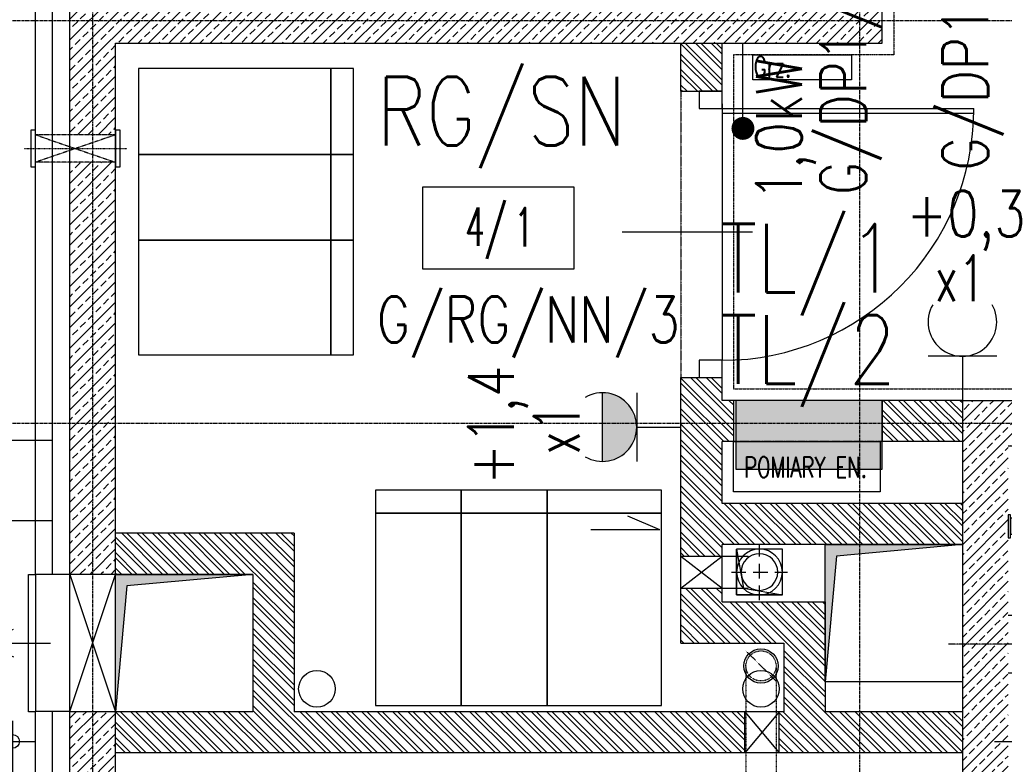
# Model space of a CAD drawing. Header units: inches. Extents: x 788 to 26783, y -4103 to 21.
# Tile 27 of 101: x 4057 to 4487, y -3680 to -3355. Entities that reach past the tile are written whole.
import ezdxf
from ezdxf.enums import TextEntityAlignment as Align

# ---------------------------------------------------------------- set-up
doc = ezdxf.new("R2010")
doc.units = ezdxf.units.IN
doc.header["$MEASUREMENT"] = 0
for name, pattern in [('CENTER', [2, 1.25, -0.25, 0.25, -0.25]), ('DASHDOT', [1, 0.5, -0.25, 0, -0.25]), ('DASHED', [0.75, 0.5, -0.25]), ('DASHED2', [0.375, 0.25, -0.125]), ('DIVIDE', [31.75, 12.7, -6.35, 0, -6.35, 0, -6.35]), ('HIDDEN', [9.525, 6.35, -3.175])]:
    doc.linetypes.add(name, pattern=pattern)
for name, color, linetype in [('Drz---drzwi', 5, 'Continuous'), ('E35', 6, 'Continuous'), ('E50', 3, 'Continuous'), ('Fas-metal-widok', 8, 'Continuous'), ('Ins-co', 2, 'Continuous'), ('Ins-el', 232, 'Continuous'), ('Ins-el-opis', 232, 'Continuous'), ('Ins-went', 141, 'Continuous'), ('m-went-wywiew', 1, 'Continuous'), ('Opis-pom', 6, 'Continuous'), ('Opis_pom_ramka', 6, 'Continuous'), ('Os-osie glowne', 1, 'CENTER'), ('Sc-beton', 7, 'Continuous'), ('Sc-beton-hatch', 86, 'Continuous'), ('Sc-cegla pustak', 42, 'Continuous'), ('Sc-cegla pustak-hatch', 8, 'Continuous'), ('Sc-izolacja term-styropian', 151, 'STYROPIAN-KA'), ('Sc-nadproza kon', 5, 'DASHED2'), ('Suf-widok', 8, 'Continuous'), ('W-idok', 8, 'Continuous'), ('W-idok nad', 5, 'DASHED2'), ('W-otwor-strop', 1, 'Continuous'), ('W-otwor-strop-nad', 126, 'DASHED2'), ('W-przebicia-ściany', 223, 'Continuous')]:
    doc.layers.add(name, color=color, linetype=linetype)
doc.styles.add('KA wymiar', font='romans.shx', dxfattribs={"width": 0.6})
doc.styles.add('ROMANS', font='romans', dxfattribs={"width": 0.85})
doc.linetypes.add('BATTING', pattern='A,0.0001,-0.1,[134,ltypeshp.shx,S=0.1,R=0,X=-0.1,Y=0],-0.2,[134,ltypeshp.shx,S=0.1,R=180,X=0.1,Y=0],-0.1', length=0.4001)
doc.linetypes.add('STYROPIAN-KA', pattern='A,0.0001,-0.1,[135,ltypeshp.shx,S=0.1,R=0,X=-0.1,Y=0],0,[135,ltypeshp.shx,S=0.1,R=180,X=0.1,Y=0],-0.1', length=0.2001)
pattern_1 = [(45, (-46844.622, 59645.477), (-4.49012806, 4.49012806), []), (45, (-46840.132, 59645.477), (-4.49012806, 4.49012806), [3.175, -1.5875])]
pattern_2 = [(135, (-46844.6223, 59645.477), (-3.36759605, -3.36759605), []), (135, (-46844.6223, 59647.722), (-3.36759605, -3.36759605), [])]

# ---------------------------------------------------------------- blocks, each defined once
blk = doc.blocks.new('_KFJHKGJKHUJ')
at = {"ltscale": 7}
for p, q in [((10, -7.5), (120, -7.5)), ((10, -9.5), (119.98, -9.5)), ((23.36, -61.5), (-33.64, -61.5))]:
    blk.add_line(p, q, dxfattribs=at)
for points in [[(0, 0), (0, -7.5), (10, -7.5), (10, 0)], [(0, -117.5), (0, -125), (10, -125), (10, -117.5)]]:
    blk.add_lwpolyline(points, close=True, dxfattribs=at)
blk.add_lwpolyline([(10, -5.5), (10, -117.5)], dxfattribs=at)
blk.add_arc((10, -7.5), 110, 270, 0)
blk = doc.blocks.new('_adfigjdfljflh')
at = {"layer": 'W-idok'}
for p, q in [((-121.58, 0.41), (-119.58, 0.41)), ((-119.58, 0.41), (-119.58, -12.59)), ((-7.58, 0.41), (-9.58, 0.41)), ((-9.58, 0.41), (-9.58, -12.59)), ((-119.58, -12.59), (-119.58, -15.09)), ((-109.58, -12.59), (-119.58, -12.59)), ((-119.28, -14.79), (-119.28, -12.89)), ((-119.28, -12.89), (-109.88, -12.89)), ((-109.88, -12.89), (-109.88, -22.29)), ((-109.58, -22.59), (-109.58, -12.59)), ((-64.58, -50.39), (-64.58, -9.59)), ((-19.58, -12.59), (-19.58, -25.49)), ((-9.58, -12.59), (-19.58, -12.59)), ((-19.28, -25.19), (-19.28, -12.89)), ((-19.28, -12.89), (-9.88, -12.89)), ((-9.88, -12.89), (-9.88, -14.79)), ((-9.58, -15.09), (-9.58, -12.59)), ((-119.58, -15.09), (-117.58, -15.09)), ((-117.58, -14.79), (-119.28, -14.79)), ((-117.58, -15.09), (-117.58, -14.79)), ((-9.88, -14.79), (-11.58, -14.79)), ((-11.58, -14.79), (-11.58, -15.09)), ((-11.58, -15.09), (-9.58, -15.09)), ((-109.88, -19.59), (-163.08, -19.59)), ((-109.88, -20.69), (-159.58, -20.69)), ((-159.58, -20.69), (-159.58, -31.09)), ((-19.58, -19.59), (-109.58, -19.59)), ((-109.58, -19.59), (-19.58, -19.59)), ((-19.58, -20.69), (-109.58, -20.69)), ((-19.28, -19.59), (-7.58, -19.59)), ((-9.58, -20.69), (-19.28, -20.69)), ((-9.58, -31.09), (-9.58, -20.69)), ((1.92, -47.59), (1.92, -19.59)), ((-149.08, -23.29), (-159.08, -23.29)), ((-159.08, -23.29), (-159.08, -26.79)), ((-158.98, -23.39), (-149.08, -23.39)), ((-158.98, -26.69), (-158.98, -23.39)), ((-149.08, -23.39), (-149.08, -23.29)), ((-117.58, -22.29), (-117.58, -22.59)), ((-109.88, -22.29), (-117.58, -22.29)), ((-117.58, -22.59), (-109.58, -22.59)), ((-64.58, -23.29), (-113.08, -23.29)), ((-113.08, -23.29), (-113.08, -26.79)), ((-64.58, -24.16), (-113.08, -24.16)), ((-64.58, -25.04), (-113.08, -25.04)), ((-64.58, -26.79), (-64.58, -23.29)), ((-19.58, -25.49), (-18.18, -25.49)), ((-17.88, -25.19), (-19.28, -25.19)), ((-18.18, -25.49), (-18.18, -31.09)), ((-17.88, -30.79), (-17.88, -25.19)), ((-159.08, -26.79), (-149.08, -26.79)), ((-149.08, -27.29), (-159.08, -27.29)), ((-159.08, -27.29), (-159.08, -30.79)), ((-149.08, -26.69), (-158.98, -26.69)), ((-158.98, -27.39), (-149.08, -27.39)), ((-158.98, -30.69), (-158.98, -27.39)), ((-149.08, -26.79), (-149.08, -26.69)), ((-149.08, -27.39), (-149.08, -27.29)), ((-64.58, -25.91), (-113.08, -25.91)), ((-113.08, -26.79), (-64.58, -26.79)), ((-19.58, -27.29), (-68.08, -27.29)), ((-68.08, -27.29), (-68.08, -30.79)), ((-19.58, -28.16), (-68.08, -28.16)), ((-19.58, -29.04), (-68.08, -29.04)), ((-19.58, -29.91), (-68.08, -29.91)), ((-19.58, -30.79), (-19.58, -27.29)), ((-159.58, -31.09), (-18.18, -31.09)), ((-159.08, -30.79), (-149.08, -30.79)), ((-149.08, -30.69), (-158.98, -30.69)), ((-19.58, -34.09), (-158.58, -34.09)), ((-158.58, -34.09), (-158.58, -44.39)), ((-149.08, -30.79), (-149.08, -30.69)), ((-68.08, -30.79), (-19.58, -30.79)), ((-19.58, -34.59), (-19.58, -34.09)), ((-17.43, -34.29), (-19.58, -34.29)), ((-19.58, -34.29), (-19.58, -47.09)), ((-18.18, -31.09), (-17.58, -31.09)), ((-17.58, -30.79), (-17.88, -30.79)), ((-17.58, -31.09), (-17.58, -30.79)), ((-17.58, -31.09), (-9.58, -31.09)), ((-17.43, -34.59), (-17.43, -34.29)), ((-4.58, -32.59), (-4.58, -33.59)), ((0.42, -32.59), (-4.58, -32.59)), ((-4.58, -33.59), (0.42, -33.59)), ((-0.58, -33.59), (-3.58, -33.59)), ((-3.58, -33.59), (-3.58, -60.39)), ((-0.58, -69.59), (-0.58, -33.59)), ((0.42, -33.59), (0.42, -32.59)), ((1.92, -32.59), (0.42, -32.59)), ((0.42, -32.59), (0.42, -33.59)), ((0.42, -33.59), (1.92, -33.59)), ((1.92, -33.59), (1.92, -32.59)), ((-148.08, -34.59), (-158.08, -34.59)), ((-158.08, -34.59), (-158.08, -38.09)), ((-158.08, -38.09), (-148.08, -38.09)), ((-148.08, -38.59), (-158.08, -38.59)), ((-158.08, -38.59), (-158.08, -42.09)), ((-157.98, -34.69), (-148.08, -34.69)), ((-157.98, -37.99), (-157.98, -34.69)), ((-148.08, -37.99), (-157.98, -37.99)), ((-157.98, -38.69), (-148.08, -38.69)), ((-157.98, -41.99), (-157.98, -38.69)), ((-148.08, -34.69), (-148.08, -34.59)), ((-148.08, -38.09), (-148.08, -37.99)), ((-148.08, -38.69), (-148.08, -38.59)), ((-64.58, -38.59), (-113.08, -38.59)), ((-113.08, -38.59), (-113.08, -42.09)), ((-19.58, -34.59), (-68.08, -34.59)), ((-68.08, -34.59), (-68.08, -38.09)), ((-19.58, -35.46), (-68.08, -35.46)), ((-19.58, -36.34), (-68.08, -36.34)), ((-19.58, -37.21), (-68.08, -37.21)), ((-68.08, -38.09), (-19.58, -38.09)), ((-64.58, -42.09), (-64.58, -38.59)), ((-19.58, -38.09), (-19.58, -34.59)), ((-19.58, -44.24), (-19.58, -38.09)), ((-19.28, -34.59), (-17.43, -34.59)), ((-19.28, -46.79), (-19.28, -34.59)), ((-158.08, -42.09), (-148.08, -42.09)), ((-148.08, -41.99), (-157.98, -41.99)), ((-148.08, -42.09), (-148.08, -41.99)), ((-64.58, -39.46), (-113.08, -39.46)), ((-64.58, -40.34), (-113.08, -40.34)), ((-64.58, -41.21), (-113.08, -41.21)), ((-113.08, -42.09), (-64.58, -42.09)), ((-109.58, -42.29), (-111.73, -42.29)), ((-111.73, -42.29), (-111.73, -42.59)), ((-111.73, -42.59), (-109.88, -42.59)), ((-109.88, -42.59), (-109.88, -46.79)), ((-109.58, -47.09), (-109.58, -42.29)), ((-158.58, -44.39), (-109.88, -44.39)), ((-109.88, -44.39), (-128.58, -44.39)), ((-128.58, -44.39), (-128.58, -94.79)), ((-109.88, -46.79), (-125.88, -46.79)), ((-125.88, -46.79), (-125.88, -187.39)), ((-125.58, -47.09), (-109.58, -47.09)), ((-125.58, -187.09), (-125.58, -47.09)), ((-19.58, -44.24), (-109.58, -44.24)), ((-19.58, -47.09), (-15.58, -47.09)), ((-12.58, -44.39), (-19.28, -44.39)), ((-15.58, -46.79), (-19.28, -46.79)), ((-15.28, -46.79), (-15.58, -46.79)), ((-15.58, -46.79), (-15.58, -47.09)), ((-15.58, -47.09), (-15.58, -46.79)), ((-15.58, -47.09), (-15.58, -187.09)), ((-15.28, -187.39), (-15.28, -46.79)), ((-12.58, -72.59), (-12.58, -44.39)), ((-162.08, -49.59), (-163.08, -49.59)), ((-163.08, -49.59), (-163.08, -59.59)), ((-162.08, -59.59), (-162.08, -49.59)), ((-156.08, -51.09), (-162.08, -51.09)), ((-162.08, -51.09), (-162.08, -58.09)), ((-156.08, -58.09), (-156.08, -51.09)), ((1.92, -84.59), (1.92, -48.59)), ((-163.08, -59.59), (-162.08, -59.59)), ((-162.08, -58.09), (-156.08, -58.09)), ((-3.58, -60.39), (-3.58, -69.59)), ((-18.18, -72.59), (-18.18, -92.59)), ((-15.58, -72.59), (-18.18, -72.59)), ((-9.18, -72.59), (-15.28, -72.59)), ((-9.18, -92.59), (-9.18, -72.59)), ((-4.58, -69.59), (-4.58, -70.59)), ((0.42, -69.59), (-4.58, -69.59)), ((-4.58, -70.59), (0.42, -70.59)), ((-3.58, -69.59), (-0.58, -69.59)), ((0.42, -70.59), (0.42, -69.59)), ((1.92, -69.59), (0.42, -69.59)), ((0.42, -69.59), (0.42, -70.59)), ((0.42, -70.59), (1.92, -70.59)), ((1.92, -70.59), (1.92, -69.59)), ((-128.58, -75.09), (-139.68, -75.09)), ((-139.68, -75.09), (-139.68, -75.39)), ((-139.68, -75.39), (-128.58, -75.39)), ((-137.55, -77.19), (-139.08, -77.19)), ((-139.08, -77.19), (-139.08, -84.99)), ((-136.78, -75.39), (-138.28, -75.39)), ((-138.28, -75.39), (-138.28, -75.59)), ((-138.28, -75.59), (-136.78, -75.59)), ((-136.78, -75.59), (-138.28, -75.59)), ((-138.28, -75.59), (-138.28, -77.19)), ((-136.78, -77.19), (-137.55, -77.19)), ((-128.58, -75.39), (-136.78, -75.39)), ((-136.78, -75.39), (-136.78, -86.79)), ((-119.08, -73.19), (-119.08, -88.99)), ((-24.08, -73.19), (-24.08, -88.99)), ((-3.48, -75.09), (-9.18, -75.09)), ((-9.18, -75.39), (-3.48, -75.39)), ((-6.38, -75.39), (-9.18, -75.39)), ((-4.88, -75.39), (-6.38, -75.39)), ((-6.38, -86.79), (-6.38, -75.39)), ((-6.38, -75.59), (-4.88, -75.59)), ((-4.88, -75.59), (-6.38, -75.59)), ((-5.6, -77.19), (-6.38, -77.19)), ((-4.08, -77.19), (-5.6, -77.19)), ((-4.88, -75.59), (-4.88, -75.39)), ((-4.88, -77.19), (-4.88, -75.59)), ((-4.08, -84.99), (-4.08, -77.19)), ((-3.48, -75.39), (-3.48, -75.09)), ((-95.08, -81.09), (-143.08, -81.09)), ((-0.08, -81.09), (-48.08, -81.09)), ((-139.08, -84.99), (-137.55, -84.99)), ((-138.28, -84.99), (-138.28, -86.59)), ((-137.55, -84.99), (-136.78, -84.99)), ((-6.38, -84.99), (-5.6, -84.99)), ((-5.6, -84.99), (-4.08, -84.99)), ((-4.88, -86.59), (-4.88, -84.99)), ((1.92, -92.59), (1.92, -85.59)), ((-128.58, -86.79), (-139.68, -86.79)), ((-139.68, -86.79), (-139.68, -87.09)), ((-139.68, -87.09), (-128.58, -87.09)), ((-138.28, -86.59), (-136.78, -86.59)), ((-136.78, -86.59), (-138.28, -86.59)), ((-138.28, -86.59), (-138.28, -86.79)), ((-138.28, -86.79), (-136.78, -86.79)), ((-136.78, -86.79), (-128.58, -86.79)), ((-3.48, -86.79), (-9.18, -86.79)), ((-9.18, -86.79), (-6.38, -86.79)), ((-9.18, -87.09), (-3.48, -87.09)), ((-6.38, -86.59), (-4.88, -86.59)), ((-4.88, -86.59), (-6.38, -86.59)), ((-6.38, -86.79), (-4.88, -86.79)), ((-4.88, -86.79), (-4.88, -86.59)), ((-3.48, -87.09), (-3.48, -86.79)), ((-155.58, -93.54), (-163.08, -93.54)), ((-155.58, -118.64), (-155.58, -93.54)), ((-128.58, -94.59), (-132.88, -94.59)), ((-132.88, -94.59), (-132.88, -94.79)), ((-18.18, -92.59), (-15.58, -92.59)), ((-15.28, -92.59), (-9.18, -92.59)), ((-12.58, -94.79), (-12.58, -92.59)), ((-8.28, -94.59), (-12.58, -94.59)), ((-8.28, -94.79), (-8.28, -94.59)), ((-4.58, -92.59), (-5.38, -92.59)), ((-5.38, -92.59), (-5.38, -119.59)), ((-4.58, -119.59), (-4.58, -92.59)), ((1.92, -92.59), (-4.58, -92.59)), ((-4.58, -92.59), (-4.58, -119.59)), ((1.92, -119.59), (1.92, -92.59)), ((-135.78, -96.29), (-155.58, -96.29)), ((-155.58, -96.29), (-155.58, -115.64)), ((-135.78, -115.64), (-135.78, -96.29)), ((-133.23, -94.79), (-133.23, -95.09)), ((-127.43, -94.79), (-133.23, -94.79)), ((-133.23, -95.09), (-127.73, -95.09)), ((-132.88, -95.09), (-132.88, -101.59)), ((-129.08, -95.09), (-132.88, -95.09)), ((-128.58, -95.09), (-129.08, -95.09)), ((-129.08, -95.09), (-129.08, -100.09)), ((-128.58, -95.09), (-128.58, -100.09)), ((-127.73, -95.09), (-127.73, -117.09)), ((-127.43, -117.39), (-127.43, -94.79)), ((-7.93, -94.79), (-13.73, -94.79)), ((-13.73, -94.79), (-13.73, -117.39)), ((-13.43, -95.09), (-7.93, -95.09)), ((-13.43, -117.09), (-13.43, -95.09)), ((-12.08, -95.09), (-12.58, -95.09)), ((-12.58, -100.09), (-12.58, -95.09)), ((-8.28, -95.09), (-12.08, -95.09)), ((-12.08, -100.09), (-12.08, -95.09)), ((-8.28, -101.59), (-8.28, -95.09)), ((-7.93, -95.09), (-7.93, -94.79)), ((-135.78, -102.34), (-135.78, -109.84)), ((-135.08, -102.34), (-135.78, -102.34)), ((-135.08, -105.59), (-135.08, -102.34)), ((-132.88, -101.59), (-129.18, -101.59)), ((-129.18, -101.89), (-131.98, -101.89)), ((-131.98, -101.89), (-131.98, -105.29)), ((-127.98, -100.09), (-129.18, -100.09)), ((-129.18, -100.09), (-129.18, -112.09)), ((-129.18, -110.29), (-129.18, -101.89)), ((-127.73, -100.09), (-127.98, -100.09)), ((-127.98, -100.09), (-127.98, -112.09)), ((-127.98, -112.09), (-127.98, -100.09)), ((-13.18, -100.09), (-13.43, -100.09)), ((-13.18, -112.09), (-13.18, -100.09)), ((-13.18, -100.09), (-13.18, -112.09)), ((-11.98, -100.09), (-13.18, -100.09)), ((-11.98, -112.09), (-11.98, -100.09)), ((-11.98, -101.59), (-8.28, -101.59)), ((-9.18, -101.89), (-11.98, -101.89)), ((-11.98, -101.89), (-11.98, -110.29)), ((-9.18, -105.29), (-9.18, -101.89)), ((-5.38, -102.34), (-6.08, -102.34)), ((-6.08, -102.34), (-6.08, -105.59)), ((-5.38, -109.84), (-5.38, -102.34)), ((-0.48, -99.79), (-1.48, -99.79)), ((-1.48, -99.79), (-1.48, -127.29)), ((-0.48, -127.29), (-0.48, -99.79)), ((-129.58, -105.59), (-135.08, -105.59)), ((-135.08, -106.59), (-129.58, -106.59)), ((-135.08, -109.84), (-135.08, -106.59)), ((-131.98, -105.29), (-129.58, -105.29)), ((-129.58, -106.89), (-131.98, -106.89)), ((-131.98, -106.89), (-131.98, -110.29)), ((-129.58, -105.29), (-129.58, -106.89)), ((-129.58, -106.59), (-129.58, -105.59)), ((-11.58, -105.29), (-9.18, -105.29)), ((-11.58, -106.89), (-11.58, -105.29)), ((-6.08, -105.59), (-11.58, -105.59)), ((-11.58, -105.59), (-11.58, -106.59)), ((-11.58, -106.59), (-6.08, -106.59)), ((-9.18, -106.89), (-11.58, -106.89)), ((-9.18, -110.29), (-9.18, -106.89)), ((-6.08, -106.59), (-6.08, -109.84)), ((-135.78, -109.84), (-135.08, -109.84)), ((-132.88, -110.59), (-132.88, -117.09)), ((-129.18, -110.59), (-132.88, -110.59)), ((-131.98, -110.29), (-129.18, -110.29)), ((-11.98, -110.29), (-9.18, -110.29)), ((-8.28, -110.59), (-11.98, -110.59)), ((-8.28, -117.09), (-8.28, -110.59)), ((-6.08, -109.84), (-5.38, -109.84)), ((-155.58, -115.64), (-135.78, -115.64)), ((-135.78, -115.64), (-155.58, -115.64)), ((-155.58, -115.64), (-155.58, -115.89)), ((-155.58, -115.89), (-135.78, -115.89)), ((-147.33, -115.89), (-147.33, -116.59)), ((-139.83, -115.89), (-147.33, -115.89)), ((-143.58, -112.99), (-143.58, -184.19)), ((-139.83, -116.59), (-139.83, -115.89)), ((-135.78, -115.89), (-135.78, -115.64)), ((-135.38, -115.34), (-135.38, -120.34)), ((-135.28, -115.34), (-135.38, -115.34)), ((-135.28, -120.24), (-135.28, -115.34)), ((-129.18, -112.09), (-127.98, -112.09)), ((-129.08, -112.09), (-129.08, -117.09)), ((-128.58, -112.09), (-128.58, -117.09)), ((-127.98, -112.09), (-127.73, -112.09)), ((-13.43, -112.09), (-13.18, -112.09)), ((-13.18, -112.09), (-11.98, -112.09)), ((-12.58, -117.09), (-12.58, -112.09)), ((-12.08, -117.09), (-12.08, -112.09)), ((-163.08, -118.64), (-155.58, -118.64)), ((-148.58, -119.59), (-148.58, -129.09)), ((-144.58, -119.59), (-148.58, -119.59)), ((-147.33, -116.59), (-144.08, -116.59)), ((-144.58, -122.59), (-144.58, -119.59)), ((-144.08, -116.59), (-144.08, -122.09)), ((-143.08, -122.09), (-143.08, -116.59)), ((-143.08, -116.59), (-139.83, -116.59)), ((-142.58, -119.59), (-142.58, -122.59)), ((-138.58, -119.59), (-142.58, -119.59)), ((-138.58, -129.09), (-138.58, -119.59)), ((-135.38, -120.34), (-131.18, -120.34)), ((-131.18, -120.24), (-135.28, -120.24)), ((-133.23, -117.09), (-133.23, -117.39)), ((-127.73, -117.09), (-133.23, -117.09)), ((-133.23, -117.39), (-127.43, -117.39)), ((-132.88, -117.09), (-129.08, -117.09)), ((-132.88, -117.39), (-132.88, -117.59)), ((-132.88, -117.59), (-128.58, -117.59)), ((-131.13, -120.34), (-131.23, -120.34)), ((-131.23, -120.34), (-131.23, -176.84)), ((-131.18, -120.34), (-131.18, -120.24)), ((-131.13, -176.84), (-131.13, -120.34)), ((-129.08, -117.09), (-128.58, -117.09)), ((-128.58, -117.39), (-128.58, -190.09)), ((-13.73, -117.39), (-7.93, -117.39)), ((-7.93, -117.09), (-13.43, -117.09)), ((-12.58, -117.09), (-12.08, -117.09)), ((-12.58, -190.09), (-12.58, -117.39)), ((-12.58, -117.59), (-8.28, -117.59)), ((-12.08, -117.09), (-8.28, -117.09)), ((-8.28, -117.59), (-8.28, -117.39)), ((-7.93, -117.39), (-7.93, -117.09)), ((-5.38, -119.59), (-4.58, -119.59)), ((-4.58, -119.59), (-1.48, -119.59)), ((-3.68, -120.09), (-4.18, -120.09)), ((-4.18, -120.09), (-4.18, -127.29)), ((-3.68, -127.29), (-3.68, -120.09)), ((-0.48, -119.59), (1.92, -119.59)), ((-148.58, -123.59), (-154.78, -123.59)), ((-154.78, -123.59), (-154.78, -173.59)), ((-142.58, -122.59), (-144.58, -122.59)), ((-144.08, -122.09), (-143.08, -122.09)), ((-143.58, -122.09), (-143.58, -170.09)), ((-133.98, -123.59), (-138.58, -123.59)), ((-133.98, -173.59), (-133.98, -123.59)), ((-138.68, -127.59), (-148.48, -127.59)), ((-148.48, -127.59), (-148.48, -164.59)), ((-147.48, -126.09), (-147.48, -127.59)), ((-139.68, -126.09), (-147.48, -126.09)), ((-139.68, -127.59), (-139.68, -126.09)), ((-138.68, -164.59), (-138.68, -127.59)), ((-11.38, -127.29), (-11.98, -127.29)), ((-11.98, -127.29), (-11.98, -146.79)), ((-11.38, -146.79), (-11.38, -127.29)), ((-0.48, -127.29), (-11.38, -127.29)), ((-11.38, -127.29), (-11.38, -146.79)), ((-1.48, -127.29), (-0.48, -127.29)), ((-0.48, -127.29), (-1.48, -127.29)), ((-1.48, -127.29), (-1.48, -146.79)), ((-0.48, -146.79), (-0.48, -127.29)), ((-0.48, -146.79), (-0.48, -127.29)), ((-148.58, -129.09), (-148.48, -129.09)), ((-138.68, -129.09), (-138.58, -129.09)), ((-7.08, -130.09), (-7.08, -130.85)), ((-5.08, -130.09), (-7.08, -130.09)), ((-7.08, -130.85), (-7.08, -133.02)), ((-7.08, -133.02), (-7.08, -136.26)), ((-5.08, -130.85), (-5.08, -130.09)), ((-5.08, -133.02), (-5.08, -130.85)), ((-5.08, -136.26), (-5.08, -133.02)), ((-7.08, -136.26), (-7.08, -140.09)), ((-5.08, -140.09), (-5.08, -136.26)), ((-11.98, -138.09), (-12.58, -138.09)), ((-7.08, -140.09), (-7.08, -143.92)), ((-5.08, -143.92), (-5.08, -140.09)), ((0.93, -138.09), (-0.48, -138.09)), ((0.93, -142.09), (0.93, -138.09)), ((0.93, -138.09), (0.93, -142.09)), ((1.91, -138.09), (0.93, -138.09)), ((1.91, -142.09), (1.91, -138.09)), ((-151.48, -146.09), (-135.68, -146.09)), ((-12.58, -142.09), (-11.98, -142.09)), ((-7.08, -143.92), (-7.08, -147.16)), ((-5.08, -147.16), (-5.08, -143.92)), ((-0.48, -142.09), (0.93, -142.09)), ((0.93, -142.09), (1.91, -142.09)), ((-169.08, -148.59), (-129.78, -148.59)), ((-133.68, -148.59), (-133.98, -147.08)), ((-133.98, -150.1), (-133.68, -148.59)), ((-11.98, -146.79), (-11.38, -146.79)), ((-11.38, -146.79), (-7.08, -146.79)), ((-7.08, -147.16), (-7.08, -149.33)), ((-7.08, -149.33), (-7.08, -150.09)), ((-7.08, -150.09), (-5.08, -150.09)), ((-5.08, -146.79), (-0.48, -146.79)), ((-5.08, -149.33), (-5.08, -147.16)), ((-5.08, -150.09), (-5.08, -149.33)), ((-4.18, -146.79), (-4.18, -157.09)), ((-3.68, -157.09), (-3.68, -146.79)), ((-1.48, -146.79), (-0.48, -146.79)), ((-0.18, -157.09), (-7.68, -157.09)), ((-7.68, -157.09), (-7.68, -172.09)), ((-4.18, -157.09), (-3.68, -157.09)), ((-0.18, -172.09), (-0.18, -157.09)), ((-148.48, -164.59), (-138.68, -164.59)), ((-147.48, -164.59), (-147.48, -166.09)), ((-147.48, -166.09), (-139.68, -166.09)), ((-139.68, -166.09), (-139.68, -164.59)), ((-138.58, -168.09), (-148.58, -168.09)), ((-148.58, -168.09), (-148.58, -177.59)), ((-138.58, -177.59), (-138.58, -168.09)), ((-154.78, -173.59), (-148.58, -173.59)), ((-144.58, -174.59), (-142.58, -174.59)), ((-144.58, -177.59), (-144.58, -174.59)), ((-143.08, -175.09), (-144.08, -175.09)), ((-144.08, -175.09), (-144.08, -180.59)), ((-143.08, -180.59), (-143.08, -175.09)), ((-142.58, -174.59), (-142.58, -177.59)), ((-138.58, -173.59), (-133.98, -173.59)), ((-7.68, -172.09), (-0.18, -172.09)), ((-148.58, -177.59), (-144.58, -177.59)), ((-144.08, -180.59), (-147.33, -180.59)), ((-147.33, -180.59), (-147.33, -181.29)), ((-139.83, -180.59), (-143.08, -180.59)), ((-142.58, -177.59), (-138.58, -177.59)), ((-139.83, -181.29), (-139.83, -180.59)), ((-135.38, -176.84), (-135.38, -181.84)), ((-131.18, -176.84), (-135.38, -176.84)), ((-135.28, -181.84), (-135.28, -176.94)), ((-135.28, -176.94), (-131.18, -176.94)), ((-131.23, -176.84), (-131.13, -176.84)), ((-131.18, -176.94), (-131.18, -176.84)), ((-162.83, -181.29), (-163.08, -181.29)), ((-163.08, -181.29), (-162.83, -181.29)), ((-162.83, -186.89), (-162.83, -181.29)), ((-162.83, -181.89), (-162.83, -186.89)), ((-155.58, -181.89), (-162.83, -181.89)), ((-155.58, -181.29), (-155.58, -181.54)), ((-135.58, -181.29), (-155.58, -181.29)), ((-155.58, -181.54), (-155.58, -186.89)), ((-135.58, -181.54), (-155.58, -181.54)), ((-155.58, -181.54), (-135.58, -181.54)), ((-147.33, -181.29), (-139.83, -181.29)), ((-135.58, -181.54), (-135.58, -181.29)), ((-135.58, -186.89), (-135.58, -181.54)), ((-135.38, -181.84), (-135.28, -181.84)), ((-163.08, -186.89), (-162.83, -186.89)), ((-162.83, -186.89), (-155.58, -186.89)), ((-155.58, -186.89), (-135.58, -186.89)), ((-125.88, -187.39), (-15.28, -187.39)), ((-15.58, -187.09), (-125.58, -187.09)), ((-128.58, -190.09), (-12.58, -190.09))]:
    blk.add_line(p, q, dxfattribs=at)
at = {"layer": 'W-idok', "linetype": 'DASHDOT', "ltscale": 0.5}
for p, q in [((-70.58, 0.1), (-70.58, -220.59)), ((27.92, -106.09), (-189.08, -106.09))]:
    blk.add_line(p, q, dxfattribs=at)
blk = doc.blocks.new('_STRZAŁKA_WENT')
for q in [(-6.02, -14.01), (0, -30.24), (6.02, -14.01)]:
    blk.add_line((0, 0), q)
blk = doc.blocks.new('_opis_pom_metka')
at = {"layer": 'Opis_pom_ramka'}
blk.add_lwpolyline([(-33.13, 0), (32.87, 0), (32.87, -36), (-33.13, -36)], close=True, dxfattribs=at)
at = {"style": 'KA wymiar', "width": 0.6}
blk.add_attdef('KO/', text='', height=16.8, dxfattribs=at).set_placement((3.45, -25.87), align=Align.RIGHT)
blk.add_attdef('NR', (3.8, -26.16), '', height=16.8, dxfattribs=at)
blk = doc.blocks.new('_vxkdjhgkljhkgjhk')
for q in [(14.01, 6.02), (30.24, 0)]:
    blk.add_line((0, 0), q)
blk = doc.blocks.new('W160')
at = {"layer": 'm-went-wywiew', "color": 254, "linetype": 'HIDDEN'}
for p, q in [((-141996.39, 41106.12), (-141996.39, 41081.57)), ((-142008.66, 41093.85), (-141984.11, 41093.85))]:
    blk.add_line(p, q, dxfattribs=at)
at = {"layer": 'm-went-wywiew', "color": 254}
blk.add_circle((-141996.39, 41093.85), 10, dxfattribs=at)
at = {"layer": 'm-went-wywiew'}
blk.add_circle((-141996.39, 41093.85), 8, dxfattribs=at)
blk = doc.blocks.new('_SFHGFHDFHGJHK')
for p, q in [((-10, 9), (-10, -171)), ((-10, 0), (0, 0)), ((-10, -15), (0, -15)), ((-10, -30), (0, -30)), ((-10, -45), (0, -45)), ((-10, -60), (0, -60)), ((-10, -75), (0, -75)), ((-10, -90), (0, -90)), ((-10, -105), (0, -105)), ((-10, -120), (0, -120)), ((-10, -135), (0, -135)), ((-10, -150), (0, -150)), ((-10, -165), (0, -165))]:
    blk.add_line(p, q)
for centre in [(-10, 0), (-10, -75), (-10, -165)]:
    blk.add_circle(centre, 3)
blk = doc.blocks.new('g2')
at = {"layer": 'E35'}
blk.add_line((15, 19.27), (-15, 19.27), dxfattribs=at)
blk.add_arc((0, 34.27), 15, 150, 30, dxfattribs=at)
at = {"layer": 'E50'}
blk.add_line((0, 19.27), (0, 0), dxfattribs=at)
blk = doc.blocks.new('G1')
at = {"layer": 'E35'}
blk.add_hatch(color=256, dxfattribs=at).paths.add_polyline_path([(10, 22.85), (-10, 22.85, 1)])
for p, q in [((-10, 22.85), (10, 22.85)), ((10, 12.85), (-10, 12.85))]:
    blk.add_line(p, q, dxfattribs=at)
blk.add_arc((0, 22.85), 10, 150, 30, dxfattribs=at)
at = {"layer": 'E50'}
blk.add_line((0, 12.85), (0, 0), dxfattribs=at)

msp = doc.modelspace()

# ---------------------------------------------------------------- hatches: boundary and pattern name
at = {"layer": 'E50'}
msp.add_hatch(color=256, dxfattribs=at).paths.add_polyline_path([(4433.93, -3551.03), (4433.93, -3521.03), (4369.93, -3521.03), (4369.93, -3551.03)])
at = {"layer": 'Sc-beton-hatch'}
h = msp.add_hatch(dxfattribs=at)
h.set_pattern_fill('ANSI33', color=256, style=0)
h.set_pattern_definition(pattern_1)
h.paths.add_polyline_path([(4433.93, -3335.03), (4423.93, -3335.03), (4423.93, -3355.03), (4433.93, -3355.03)])
h.paths.add_polyline_path([(4433.93, -3355.03), (4423.93, -3355.03), (4423.93, -3365.03), (4433.93, -3365.03)])
h.paths.add_polyline_path([(4423.93, -3355.03), (4088.93, -3355.03), (4088.93, -3405.03), (4098.93, -3405.03), (4098.93, -3403.03), (4098.93, -3365.03), (4423.93, -3365.03)])
h.paths.add_polyline_path([(4423.93, -3335.03), (4413.93, -3335.03), (4413.93, -3345.03), (4098.93, -3345.03), (4088.93, -3345.03), (4088.93, -3355.03), (4423.93, -3355.03)])
h.paths.add_polyline_path([(4088.93, -3345.03), (4078.93, -3345.03), (4078.93, -3355.03), (4088.93, -3355.03)])
h.paths.add_polyline_path([(4088.93, -3355.03), (4078.93, -3355.03), (4078.93, -3405.03), (4088.93, -3405.03)])
h = msp.add_hatch(dxfattribs=at)
h.set_pattern_fill('ANSI33', color=256, style=0)
h.set_pattern_definition(pattern_1)
h.paths.add_polyline_path([(4088.93, -3531.03), (4098.93, -3531.03), (4098.93, -3417.03), (4088.93, -3417.03)])
h.paths.add_polyline_path([(4088.93, -3417.03), (4078.93, -3417.03), (4078.93, -3531.03), (4088.93, -3531.03)])
h.paths.add_polyline_path([(4088.93, -3531.03), (4078.93, -3531.03), (4078.93, -3592.85), (4088.93, -3595.66)])
h.paths.add_polyline_path([(4088.93, -3595.66), (4093.81, -3597.03), (4098.93, -3597.03), (4098.93, -3531.03), (4088.93, -3531.03)])
h.paths.add_polyline_path([(4088.93, -3597.03), (4088.93, -3595.66), (4078.93, -3592.85), (4078.93, -3597.03)])
h.paths.add_polyline_path([(4080.46, -3543.29), (4097.39, -3543.29), (4097.39, -3560.54), (4080.46, -3560.54)], flags=9)
h = msp.add_hatch(dxfattribs=at)
h.set_pattern_fill('ANSI33', color=256, style=0)
h.set_pattern_definition(pattern_1)
h.paths.add_polyline_path([(4488.93, -3627.53), (4468.93, -3627.53), (4468.93, -3644.03), (4468.93, -3690.03), (4488.93, -3690.03)])
h.paths.add_polyline_path([(4468.93, -3627.53), (4488.93, -3627.53), (4488.93, -3541.03), (4530.43, -3541.03), (4530.43, -3531.03), (4468.93, -3531.03)])
h.paths.add_polyline_path([(4468.93, -3521.03), (4468.93, -3531.03), (4530.43, -3531.03), (4530.43, -3521.03)])
h.paths.add_polyline_path([(4470.46, -3543.29), (4487.39, -3543.29), (4487.39, -3560.54), (4470.46, -3560.54)], flags=24)
h = msp.add_hatch(dxfattribs=at)
h.set_pattern_fill('ANSI33', color=256, style=0)
h.set_pattern_definition(pattern_1)
h.paths.add_polyline_path([(4088.93, -3657.03), (4078.93, -3657.03), (4078.93, -3835.03), (4088.93, -3835.03)])
h.paths.add_polyline_path([(4088.93, -3835.03), (4218.93, -3835.03), (4218.93, -3825.03), (4098.93, -3825.03), (4098.93, -3657.03), (4088.93, -3657.03)])
h.paths.add_polyline_path([(4078.93, -3845.03), (4088.93, -3845.03), (4088.93, -3835.03), (4078.93, -3835.03)])
h.paths.add_polyline_path([(4088.93, -3835.03), (4088.93, -3845.03), (4218.93, -3845.03), (4218.93, -3835.03)])
at = {"layer": 'Sc-cegla pustak-hatch'}
h = msp.add_hatch(dxfattribs=at)
h.set_pattern_fill('ANSI32', color=256, scale=0.5, angle=90, style=0)
h.set_pattern_definition(pattern_2)
h.paths.add_polyline_path([(4363.93, -3386.03), (4363.93, -3365.03), (4345.93, -3365.03), (4345.93, -3386.03)])
h = msp.add_hatch(dxfattribs=at)
h.set_pattern_fill('ANSI32', color=256, scale=0.5, angle=90, style=0)
h.set_pattern_definition(pattern_2)
h.paths.add_polyline_path([(4098.93, -3579.03), (4098.93, -3597.03), (4158.93, -3597.03), (4158.93, -3657.03), (4098.93, -3657.03), (4098.93, -3675.03), (4355.41, -3675.03), (4371.81, -3657.03), (4176.93, -3657.03), (4176.93, -3579.03)])
h.paths.add_polyline_path([(4355.41, -3675.03), (4373.93, -3675.03), (4373.93, -3657.03), (4371.81, -3657.03)], flags=17)
h.paths.add_polyline_path([(4423.93, -3675.03), (4423.93, -3657.03), (4408.93, -3657.03), (4408.93, -3609.03), (4363.93, -3609.03), (4363.93, -3603.03), (4345.93, -3603.03), (4345.93, -3619.73), (4360.69, -3627.03), (4390.93, -3627.03), (4390.93, -3657.03), (4388.93, -3657.03), (4388.93, -3675.03)])
h.paths.add_polyline_path([(4423.93, -3657.03), (4423.93, -3675.03), (4468.93, -3675.03), (4468.93, -3657.03)])
h.paths.add_polyline_path([(4345.93, -3589.03), (4363.93, -3589.03), (4363.93, -3584.03), (4377.85, -3584.03), (4345.93, -3557.57)])
h.paths.add_polyline_path([(4423.93, -3584.03), (4423.93, -3566.03), (4363.93, -3566.03), (4363.93, -3539.03), (4368.93, -3539.03), (4368.93, -3531.03), (4345.93, -3531.03), (4345.93, -3557.57), (4377.85, -3584.03)])
h.paths.add_polyline_path([(4423.93, -3566.03), (4423.93, -3584.03), (4468.93, -3584.03), (4468.93, -3566.03)])
h.paths.add_polyline_path([(4368.93, -3531.03), (4368.93, -3521.03), (4363.93, -3521.03), (4363.93, -3511.03), (4353.93, -3511.03), (4345.93, -3511.03), (4345.93, -3531.03)])
h.paths.add_polyline_path([(4468.93, -3531.03), (4468.93, -3521.03), (4433.93, -3521.03), (4433.93, -3531.03)])
h.paths.add_polyline_path([(4433.93, -3531.03), (4433.93, -3539.03), (4468.93, -3539.03), (4468.93, -3531.03)])
h.paths.add_polyline_path([(4179.22, -3674), (4179.22, -3658.06), (4196.47, -3658.06), (4196.47, -3674)], flags=24)
h.paths.add_polyline_path([(4159.96, -3616.15), (4175.89, -3616.15), (4175.89, -3633.4), (4159.96, -3633.4)], flags=24)
h.paths.add_polyline_path([(4359.96, -3616.15), (4376.89, -3616.15), (4376.89, -3633.4), (4359.96, -3633.4)], flags=24)
h.paths.add_polyline_path([(4346.96, -3543.29), (4362.89, -3543.29), (4362.89, -3560.54), (4346.96, -3560.54)], flags=24)
h.paths.add_polyline_path([(4404.53, -3569.49), (4404.53, -3552.57), (4421.78, -3552.57), (4421.78, -3569.49)], flags=24)
h.paths.add_polyline_path([(4404.53, -3586.47), (4404.53, -3570.54), (4421.78, -3570.54), (4421.78, -3586.47)], flags=9)
h = msp.add_hatch(dxfattribs=at)
h.set_pattern_fill('ANSI32', color=256, scale=0.5, angle=90, style=0)
h.set_pattern_definition(pattern_2)
h.paths.add_polyline_path([(4345.93, -3627.03), (4360.69, -3627.03), (4345.93, -3619.73)])
at = {"layer": 'W-otwor-strop'}
for points in [[(4408.93, -3644.03), (4408.93, -3584.03), (4468.93, -3584.03), (4413.93, -3589.03)], [(4098.93, -3657.03), (4098.93, -3597.03), (4158.93, -3597.03), (4103.93, -3602.03)]]:
    msp.add_hatch(color=256, dxfattribs=at).paths.add_polyline_path(points)

# ---------------------------------------------------------------- linework, layer by layer
at = {"layer": 'E35'}
for points in [[(4192.93, -3413.59), (4192.93, -3376.09), (4108.93, -3376.09), (4108.93, -3413.59)], [(4202.93, -3413.59), (4202.93, -3376.09), (4192.93, -3376.09), (4192.93, -3413.59)], [(4192.93, -3451.09), (4192.93, -3413.59), (4108.93, -3413.59), (4108.93, -3451.09)], [(4202.93, -3451.09), (4202.93, -3413.59), (4192.93, -3413.59), (4192.93, -3451.09)], [(4192.93, -3501.09), (4192.93, -3451.09), (4108.93, -3451.09), (4108.93, -3501.09)], [(4202.93, -3501.09), (4202.93, -3451.09), (4192.93, -3451.09), (4192.93, -3501.09)], [(4249.95, -3560.33), (4212.45, -3560.33), (4212.45, -3570.33), (4249.95, -3570.33)], [(4287.45, -3560.33), (4249.95, -3560.33), (4249.95, -3570.33), (4287.45, -3570.33)], [(4337.45, -3560.33), (4287.45, -3560.33), (4287.45, -3570.33), (4337.45, -3570.33)], [(4249.95, -3570.33), (4212.45, -3570.33), (4212.45, -3654.33), (4249.95, -3654.33)], [(4287.45, -3570.33), (4249.95, -3570.33), (4249.95, -3654.33), (4287.45, -3654.33)], [(4337.45, -3570.33), (4287.45, -3570.33), (4287.45, -3654.33), (4337.45, -3654.33)]]:
    msp.add_lwpolyline(points, close=True, dxfattribs=at)
at = {"layer": 'E35', "const_width": 5}
msp.add_lwpolyline([(4373.04, -3399.73, 1), (4373.04, -3404.73, 1)], format="xyb", close=True, dxfattribs=at)
at = {"layer": 'E50'}
for p, q in [((4373.04, -3402.23), (4373.04, -3365.03)), ((4034.23, -3538.39), (4071.43, -3538.39)), ((4034.23, -3573.48), (4071.43, -3573.48))]:
    msp.add_line(p, q, dxfattribs=at)
msp.add_lwpolyline([(4433.93, -3521.03), (4369.93, -3521.03), (4369.93, -3551.03), (4433.93, -3551.03)], close=True, dxfattribs=at)
at = {"layer": 'Ins-co'}
msp.add_lwpolyline([(4420.43, -3370.03), (4420.43, -3381.03), (4377.43, -3381.03), (4377.43, -3370.03)], close=True, dxfattribs=at)
at = {"layer": 'Ins-el'}
msp.add_lwpolyline([(4368.93, -3539.03), (4432.93, -3539.03), (4432.93, -3561.03), (4368.93, -3561.03)], close=True, dxfattribs=at)
at = {"layer": 'Ins-went', "linetype": 'DASHED', "ltscale": 0.2}
msp.add_line((4387.51, -3643.62), (4374.34, -3630.44), dxfattribs=at)
at = {"layer": 'Ins-went'}
for points in [[(4063.93, -3406.03), (4063.93, -3403.03), (4061.93, -3403.03), (4061.93, -3419.03), (4063.93, -3419.03)], [(4100.93, -3406.03), (4100.93, -3403.03), (4098.93, -3403.03), (4098.93, -3419.03), (4100.93, -3419.03)]]:
    msp.add_lwpolyline(points, close=True, dxfattribs=at)
at = {"layer": 'Ins-went', "linetype": 'DASHED', "ltscale": 0.2}
for points in [[(4374.34, -3637.03), (4374.34, -3703.54)], [(4387.51, -3637.03), (4387.51, -3690.36)]]:
    msp.add_lwpolyline(points, dxfattribs=at)
msp.add_circle((4380.93, -3637.03), 6.59, dxfattribs=at)
at = {"layer": 'Os-osie glowne'}
for points in [[(4088.93, -2460.03), (4088.93, -4022.92)], [(4423.93, -2460.03), (4423.93, -4022.92)], [(3863.93, -3355.03), (6552.16, -3355.03)], [(3863.93, -3531.03), (6552.16, -3531.03)]]:
    msp.add_lwpolyline(points, dxfattribs=at)
at = {"layer": 'Sc-beton'}
for p, q in [((4078.93, -3845.03), (4078.93, -3345.03)), ((4098.93, -3825.03), (4098.93, -3365.03))]:
    msp.add_line(p, q, dxfattribs=at)
for points in [[(4433.93, -3365.03), (4433.93, -3335.03)], [(4098.93, -3365.03), (4433.93, -3365.03)], [(4468.93, -3521.03), (4468.93, -3825.03)], [(4468.93, -3521.03), (4530.43, -3521.03)]]:
    msp.add_lwpolyline(points, dxfattribs=at)
at = {"layer": 'Sc-beton-hatch'}
msp.add_line((4468.93, -3642.51), (4469.68, -3641.76), dxfattribs=at)
at = {"layer": 'Sc-cegla pustak'}
for p, q in [((4176.93, -3579.03), (4176.93, -3657.03)), ((4158.93, -3597.03), (4158.93, -3657.03))]:
    msp.add_line(p, q, dxfattribs=at)
for points in [[(4345.93, -3386.03), (4345.93, -3365.03)], [(4363.93, -3386.03), (4363.93, -3365.03)], [(4345.93, -3386.03), (4363.93, -3386.03)], [(4345.93, -3511.03), (4363.93, -3511.03)], [(4345.93, -3627.03), (4345.93, -3511.03)], [(4363.93, -3521.03), (4363.93, -3511.03)], [(4368.93, -3521.03), (4363.93, -3521.03)], [(4368.93, -3521.03), (4368.93, -3539.03)], [(4468.93, -3521.03), (4433.93, -3521.03)], [(4433.93, -3521.03), (4433.93, -3539.03)], [(4363.93, -3566.03), (4363.93, -3539.03)], [(4368.93, -3539.03), (4363.93, -3539.03)], [(4415.93, -3539.03), (4415.93, -3539.03)], [(4468.93, -3539.03), (4433.93, -3539.03)], [(4468.93, -3566.03), (4363.93, -3566.03)], [(4176.93, -3579.03), (4098.93, -3579.03)], [(4363.93, -3609.03), (4363.93, -3584.03)], [(4468.93, -3584.03), (4363.93, -3584.03)], [(4158.93, -3597.03), (4098.93, -3597.03)], [(4363.93, -3609.03), (4408.93, -3609.03)], [(4408.93, -3609.03), (4408.93, -3657.03)], [(4345.93, -3627.03), (4390.93, -3627.03)], [(4390.93, -3627.03), (4390.93, -3657.03)], [(4158.93, -3657.03), (4098.93, -3657.03)], [(4390.93, -3657.03), (4176.93, -3657.03)], [(4468.93, -3657.03), (4408.93, -3657.03)], [(4468.93, -3675.03), (4098.93, -3675.03)]]:
    msp.add_lwpolyline(points, dxfattribs=at)
at = {"layer": 'Sc-izolacja term-styropian', "linetype": 'ByBlock'}
for p, q in [((4063.93, -3597.03), (4063.93, -3342.03)), ((4063.93, -3860.03), (4063.93, -3657.03))]:
    msp.add_line(p, q, dxfattribs=at)
at = {"layer": 'Sc-izolacja term-styropian', "linetype": 'BATTING', "ltscale": 0.35}
for p, q in [((4071.43, -3597.03), (4071.43, -3342.03)), ((4071.43, -3852.53), (4071.43, -3657.03))]:
    msp.add_line(p, q, dxfattribs=at)
at = {"layer": 'Sc-izolacja term-styropian', "linetype": 'ByBlock'}
for points in [[(4078.93, -3597.03), (4063.93, -3597.03)], [(4078.93, -3657), (4063.93, -3657)]]:
    msp.add_lwpolyline(points, dxfattribs=at)
at = {"layer": 'Sc-nadproza kon', "linetype": 'DASHDOT', "ltscale": 0.5}
for points in [[(4345.93, -3386.03), (4345.93, -3511.03)], [(4433.93, -3521.03), (4368.93, -3521.03)], [(4433.93, -3539.03), (4368.93, -3539.03)]]:
    msp.add_lwpolyline(points, dxfattribs=at)
at = {"layer": 'Suf-widok', "linetype": 'DIVIDE', "ltscale": 0.02}
msp.add_lwpolyline([(4707.93, -2700.03), (4707.93, -3055.03), (4734.93, -3055.03), (4734.93, -3175.03), (4438.93, -3175.03), (4438.93, -3370.03), (4368.93, -3370.03), (4368.93, -3516.03), (4957.93, -3516.03), (4957.93, -2700.03)], close=True, dxfattribs=at)
at = {"layer": 'W-idok'}
msp.add_lwpolyline([(4063.93, -3657.03), (4060.93, -3657.03), (4060.93, -3597.03), (4063.93, -3597.03)], dxfattribs=at)
at = {"layer": 'W-idok', "linetype": 'DASHED', "ltscale": 0.3}
msp.add_lwpolyline([(4063.93, -3597.03), (4063.93, -3657)], dxfattribs=at)
at = {"layer": 'W-idok nad', "ltscale": 0.5}
for points in [[(4098.93, -3405.03), (4063.93, -3405.03)], [(4063.93, -3405.03), (4098.93, -3417.03)], [(4098.93, -3405.03), (4063.93, -3417.03)], [(4098.93, -3417.03), (4063.93, -3417.03)]]:
    msp.add_lwpolyline(points, dxfattribs=at)
at = {"layer": 'W-idok nad', "linetype": 'DASHDOT', "ltscale": 0.2}
msp.add_lwpolyline([(4058.93, -3411.03), (4103.93, -3411.03)], dxfattribs=at)
at = {"layer": 'W-otwor-strop'}
for points in [[(4408.93, -3584.03), (4468.93, -3584.03), (4468.93, -3644.03), (4408.93, -3644.03)], [(4408.93, -3644.03), (4408.93, -3584.03), (4468.93, -3584.03), (4413.93, -3589.03)], [(4098.93, -3597.03), (4158.93, -3597.03), (4158.93, -3657.03), (4098.93, -3657.03)], [(4098.93, -3657.03), (4098.93, -3597.03), (4158.93, -3597.03), (4103.93, -3602.03)]]:
    msp.add_lwpolyline(points, close=True, dxfattribs=at)
for centre in [(4186.93, -3647.03), (4380.93, -3647.03)]:
    msp.add_circle(centre, 8, dxfattribs=at)
at = {"layer": 'W-otwor-strop-nad', "linetype": 'Continuous'}
for points in [[(4370.26, -3606.03), (4390.26, -3606.03), (4390.26, -3586.03), (4370.26, -3586.03)], [(4390.26, -3606.03), (4370.26, -3606.03), (4370.26, -3586.03), (4370.26, -3586.03), (4373.26, -3603.03)]]:
    msp.add_lwpolyline(points, close=True, dxfattribs=at)
msp.add_circle((4380.93, -3637.03), 7.5, dxfattribs=at)
at = {"layer": 'W-przebicia-ściany'}
for p, q in [((4098.93, -3597.03), (4078.93, -3597.03)), ((4098.93, -3657.03), (4078.93, -3657.03))]:
    msp.add_line(p, q, dxfattribs=at)
for points in [[(4345.93, -3589.03), (4375.26, -3589.03)], [(4345.93, -3589.03), (4363.93, -3603.03)], [(4345.93, -3603.03), (4363.93, -3589.03)], [(4078.93, -3597.03), (4098.93, -3657.03)], [(4078.93, -3657), (4098.93, -3597.03)], [(4345.93, -3603.03), (4375.26, -3603.03)], [(4373.93, -3675.03), (4373.93, -3657.03)], [(4373.93, -3657.03), (4388.93, -3675.03)], [(4388.93, -3657.03), (4373.93, -3675.03)], [(4388.93, -3675.03), (4388.93, -3657.03)]]:
    msp.add_lwpolyline(points, dxfattribs=at)

# ---------------------------------------------------------------- block references
at = {"layer": 'Drz---drzwi'}
msp.add_blockref('_KFJHKGJKHUJ', (4353.93, -3386.03), dxfattribs=at)
at = {"layer": 'E35'}
msp.add_blockref('g2', (4468.93, -3521.03), dxfattribs=at)
at = {"layer": 'E35', "xscale": 1.5, "yscale": 1.5, "zscale": 1.5, "rotation": 90}
msp.add_blockref('G1', (4345.93, -3532.71), dxfattribs=at)
at = {"layer": 'Fas-metal-widok'}
msp.add_blockref('_SFHGFHDFHGJHK', (4063.93, -3670.03), dxfattribs=at)
at = {"layer": 'Ins-went', "xscale": -1}
msp.add_blockref('_vxkdjhgkljhkgjhk', (4336.78, -3577.65), dxfattribs=at)
at = {"layer": 'Ins-went', "xscale": -1, "rotation": 90}
msp.add_blockref('_STRZAŁKA_WENT', (4040.27, -3627.03), dxfattribs=at)
at = {"layer": 'm-went-wywiew', "xscale": -1, "rotation": 180}
msp.add_blockref('W160', (146376.65, 37497.82), dxfattribs=at)
at = {"layer": 'Opis-pom'}
ref = msp.add_blockref('_opis_pom_metka', (4266.29, -3427.69), dxfattribs=at)
ref.add_attrib('KO/', '4/', dxfattribs={"layer": '0', "height": 16.8, "style": 'KA wymiar', "width": 0.6}).set_placement((4269.82, -3453.56), align=Align.RIGHT)
ref.add_attrib('NR', '1', (4273.05, -3453.86), dxfattribs={"layer": '0', "height": 16.8, "style": 'KA wymiar', "width": 0.6})
at = {"layer": 'W-idok'}
msp.add_blockref('_adfigjdfljflh', (4652, -3521.44), dxfattribs=at)

# ---------------------------------------------------------------- texts
at = {"layer": 'E35', "style": 'ROMANS'}
for s, rotation, width, p in [('G/DP1/11', 90, 0.8, (4418.34, -3374.05)), ('G/DP1/1', 90, 0.8, (4471.61, -3370.21)), ('1,0kW', 90, 0.8, (4391.8, -3402.57)), ('+0,3', 360, 0.8, (4470.53, -3442.52)), ('x1', 360, 0.7, (4467.99, -3467.7)), ('G/RG/NN/3', 360, 0.8, (4279.29, -3487.13)), ('+1,4', 90, 0.8, (4265.99, -3531.88)), ('x1', 90, 0.7, (4291.57, -3533.64))]:
    msp.add_text(s, height=20, rotation=rotation, dxfattribs=dict(at, width=width)).set_placement(p, align=Align.MIDDLE)
at = {"layer": 'E50', "style": 'ROMANS', "width": 0.8}
for s, p in [('RG/SN', (4213.03, -3409.63)), ('TL/1', (4362.75, -3473.92)), ('TL/2', (4362.78, -3513.83))]:
    msp.add_text(s, height=30, dxfattribs=at).set_placement(p)
at = {"layer": 'Ins-co', "style": 'ROMANS', "width": 0.7}
msp.add_text('Grz.', height=9, dxfattribs=at).set_placement((4377.72, -3379.85, 0))
at = {"layer": 'Ins-el-opis', "style": 'ROMANS', "width": 0.7}
msp.add_text('POMIARY EN.', height=9, dxfattribs=at).set_placement((4373.48, -3554.72))

doc.saveas('drawing.dxf')
